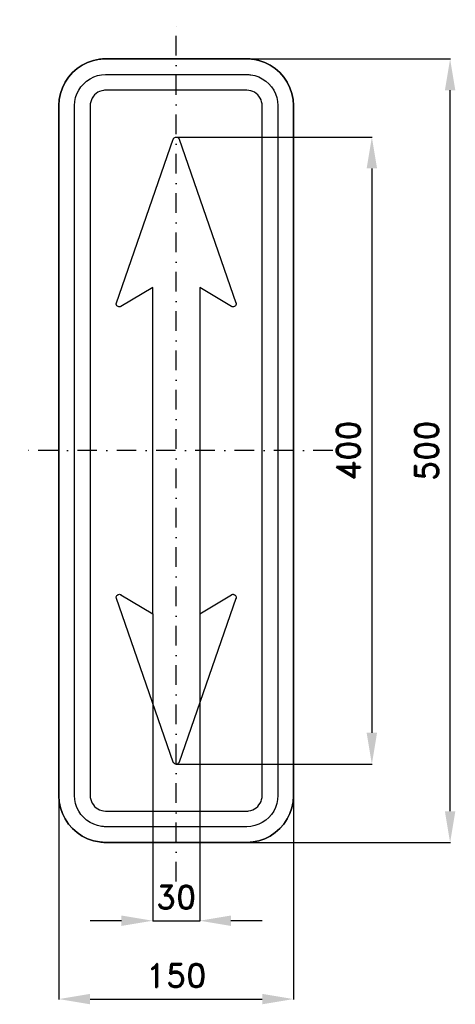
# Model space of a CAD drawing. Header units: millimetres. Extents: x -100 to 178, y -353 to 275.
import ezdxf

# ---------------------------------------------------------------- set-up
doc = ezdxf.new("R2010")
doc.units = ezdxf.units.MM
doc.header["$LTSCALE"] = 5
doc.linetypes.add('ČERCHOVANÁX2', pattern=[2, 1, -0.5, 0, -0.5])
doc.layers.add('Kóty', color=2, linetype='Continuous')
doc.layers.add('Značka', color=7, linetype='Continuous')
doc.styles.get("Standard").update_dxf_attribs({"font": 'romand.shx', "height": 15})
doc.dimstyles.get("Standard").update_dxf_attribs({"dimtxt": 15, "dimasz": 20, "dimexe": 0.18, "dimexo": 0.0625, "dimgap": 7.5, "dimtad": 1, "dimdec": 0, "dimzin": 0, "dimdsep": 46, "dimtxsty": 'Standard', "dimcen": 0.09, "dimadec": 0, "dimazin": 0, "dimtfac": 1, "dimtdec": 0, "dimtofl": 0, "dimtmove": 0, "dimatfit": 3, "dimfxl": 1, "dimtolj": 1, "dimtzin": 0, "dimarcsym": 0})

# ---------------------------------------------------------------- blocks, each defined once
blk = doc.blocks.new('*D0')
at = {"layer": 'Defpoints', "color": 0, "transparency": 16777216}
for p in [(-75, -214.51), (75, -214.51), (75, -350)]:
    blk.add_point(p, dxfattribs=at)
at = {"layer": 'Kóty', "color": 0, "lineweight": -2, "transparency": 16777216}
for p, q in [((-75, -214.58), (-75, -350.18)), ((75, -214.58), (75, -350.18)), ((-55, -350), (55, -350))]:
    blk.add_line(p, q, dxfattribs=at)
at = {"layer": 'Kóty', "color": 0, "transparency": 16777216}
for points in [[(-55, -346.67), (-55, -353.33), (-75, -350)], [(55, -346.67), (55, -353.33), (75, -350)]]:
    blk.add_solid(points, dxfattribs=at)
at = {"layer": 'Kóty', "color": 0, "transparency": 16777216, "insert": (0, -335), "char_height": 15, "attachment_point": 5}
blk.add_mtext('\\A1;150', dxfattribs=at)
blk = doc.blocks.new('*D1')
at = {"layer": 'Defpoints', "color": 0, "transparency": 16777216}
for p in [(0, 200.06), (0, -200.06), (125, -200.06)]:
    blk.add_point(p, dxfattribs=at)
at = {"layer": 'Kóty', "color": 0, "lineweight": -2, "transparency": 16777216}
for p, q in [((0.06, 200.06), (125.18, 200.06)), ((125, 180.06), (125, -180.06)), ((0.06, -200.06), (125.18, -200.06))]:
    blk.add_line(p, q, dxfattribs=at)
at = {"layer": 'Kóty', "color": 0, "transparency": 16777216}
for points in [[(121.67, 180.06), (128.33, 180.06), (125, 200.06)], [(121.67, -180.06), (128.33, -180.06), (125, -200.06)]]:
    blk.add_solid(points, dxfattribs=at)
at = {"layer": 'Kóty', "color": 0, "transparency": 16777216, "insert": (110, 0), "char_height": 15, "attachment_point": 5, "rotation": 90}
blk.add_mtext('\\A1;400', dxfattribs=at)
blk = doc.blocks.new('*D2')
at = {"layer": 'Defpoints', "color": 0, "transparency": 16777216}
for p in [(37.5, 250), (175, 250), (37.5, -250.12)]:
    blk.add_point(p, dxfattribs=at)
at = {"layer": 'Kóty', "color": 0, "lineweight": -2, "transparency": 16777216}
for p, q in [((37.56, 250), (175.18, 250)), ((175, -230.12), (175, 230)), ((37.56, -250.12), (175.18, -250.12))]:
    blk.add_line(p, q, dxfattribs=at)
at = {"layer": 'Kóty', "color": 0, "transparency": 16777216}
for points in [[(171.67, 230), (178.33, 230), (175, 250)], [(171.67, -230.12), (178.33, -230.12), (175, -250.12)]]:
    blk.add_solid(points, dxfattribs=at)
at = {"layer": 'Kóty', "color": 0, "transparency": 16777216, "insert": (160, -0.06), "char_height": 15, "attachment_point": 5, "rotation": 90}
blk.add_mtext('\\A1;500', dxfattribs=at)

msp = doc.modelspace()

# ---------------------------------------------------------------- linework, layer by layer
at = {"layer": 'Kóty'}
for p, q in [((-15, -104.211), (-15, -300.18)), ((15, -104.211), (15, -300.18)), ((-35, -300), (-55, -300)), ((55, -300), (35, -300))]:
    msp.add_line(p, q, dxfattribs=at)
msp.add_lwpolyline([(-15, -300), (15, -300)], dxfattribs=at)
for points in [[(-35, -296.667), (-35, -303.333), (-15, -300)], [(35, -296.667), (35, -303.333), (15, -300)]]:
    msp.add_solid(points, dxfattribs=at)
at = {"layer": 'Značka', "color": 6, "linetype": 'ČERCHOVANÁX2', "ltscale": 2.5}
for points in [[(0, -275), (0, 275)], [(100, 0), (-100, 0)]]:
    msp.add_lwpolyline(points, dxfattribs=at)
at = {"layer": 'Značka', "color": 5}
for points in [[(-45, -250), (-45.1, -250), (-45.2, -249.999, -0.0321632), (-49.1, -249.728), (-52.9, -248.937), (-56.6, -247.692), (-60.1, -245.941), (-63.3, -243.785), (-66.2, -241.213), (-68.8, -238.302), (-70.9, -235.068), (-72.7, -231.595), (-73.9, -227.916), (-74.7, -224.108), (-75, -220.236), (-75, -220.118), (-75, -220), (-75, 220), (-75, 220.118), (-75, 220.236), (-74.7, 224.109), (-73.9, 227.916), (-72.7, 231.598), (-70.9, 235.068), (-68.8, 238.301), (-66.2, 241.213), (-63.3, 243.788), (-60.1, 245.941), (-56.6, 247.68), (-52.9, 248.937), (-49.1, 249.741, -0.0367427), (-45.2, 249.999), (-45.1, 250), (-45, 250), (45, 250), (45.1, 250), (45.2, 249.999, -0.0321652), (49.1, 249.728), (52.9, 248.937), (56.6, 247.692), (60.1, 245.941), (63.3, 243.785), (66.2, 241.213), (68.8, 238.302), (70.9, 235.068), (72.7, 231.595), (73.9, 227.916), (74.7, 224.108), (75, 220.236), (75, 220.118), (75, 220), (75, -220), (75, -220.118), (75, -220.236), (74.7, -224.109), (73.9, -227.916), (72.7, -231.598), (70.9, -235.068), (68.8, -238.301), (66.2, -241.213), (63.3, -243.788), (60.1, -245.941), (56.6, -247.68), (52.9, -248.937), (49.1, -249.741, -0.0367388), (45.2, -249.999), (45.1, -250), (45, -250), (-45, -250)], [(-45, -250), (45, -250), (45.1, -250), (45.2, -249.999, 0.0321632), (49.1, -249.728), (52.9, -248.937), (56.6, -247.692), (60.1, -245.941), (63.3, -243.785), (66.2, -241.213), (68.8, -238.302), (70.9, -235.068), (72.7, -231.595), (73.9, -227.916), (74.7, -224.108), (75, -220.236), (75, -220.118), (75, -220), (75, 220), (75, 220.118), (75, 220.236), (74.7, 224.109), (73.9, 227.916), (72.7, 231.598), (70.9, 235.068), (68.8, 238.301), (66.2, 241.213), (63.3, 243.788), (60.1, 245.941), (56.6, 247.68), (52.9, 248.937), (49.1, 249.741, 0.0367427), (45.2, 249.999), (45.1, 250), (45, 250), (-45, 250), (-45.1, 250), (-45.2, 249.999, 0.0321652), (-49.1, 249.728), (-52.9, 248.937), (-56.6, 247.692), (-60.1, 245.941), (-63.3, 243.785), (-66.2, 241.213), (-68.8, 238.302), (-70.9, 235.068), (-72.7, 231.595), (-73.9, 227.916), (-74.7, 224.108), (-75, 220.236), (-75, 220.118), (-75, 220), (-75, -220), (-75, -220.118), (-75, -220.236), (-74.7, -224.109), (-73.9, -227.916), (-72.7, -231.598), (-70.9, -235.068), (-68.8, -238.301), (-66.2, -241.213), (-63.3, -243.788), (-60.1, -245.941), (-56.6, -247.68), (-52.9, -248.937), (-49.1, -249.741, 0.0367388), (-45.2, -249.999), (-45.1, -250), (-45, -250)], [(-45, -240), (-45.1, -240), (-45.2, -239.999, -0.0321908), (-47.7, -239.818), (-50.3, -239.291), (-52.7, -238.461), (-55, -237.294), (-57.2, -235.857), (-59.1, -234.142), (-60.9, -232.201), (-62.3, -230.045), (-63.5, -227.73), (-64.3, -225.277), (-64.8, -222.738), (-65, -220.157), (-65, -220.079), (-65, -220), (-65, 220), (-65, 220.079), (-65, 220.157), (-64.8, 222.74), (-64.3, 225.277), (-63.5, 227.732), (-62.3, 230.045), (-60.9, 232.201), (-59.1, 234.142), (-57.2, 235.859), (-55, 237.294), (-52.7, 238.453), (-50.3, 239.291), (-47.7, 239.827), (-45.2, 239.999), (-45.1, 240), (-45, 240), (45, 240), (45.1, 240), (45.2, 239.999, -0.0321908), (47.7, 239.818), (50.3, 239.291), (52.7, 238.461), (55, 237.294), (57.2, 235.857), (59.1, 234.142), (60.9, 232.201), (62.3, 230.045), (63.5, 227.73), (64.3, 225.277), (64.8, 222.738), (65, 220.157), (65, 220.079), (65, 220), (65, -220), (65, -220.079), (65, -220.157), (64.8, -222.74), (64.3, -225.277), (63.5, -227.732), (62.3, -230.045), (60.9, -232.201), (59.1, -234.142), (57.2, -235.859), (55, -237.294), (52.7, -238.453), (50.3, -239.291), (47.7, -239.827), (45.2, -239.999), (45.1, -240), (45, -240), (-45, -240)], [(-45, -230), (45, -230), (45, -230), (45.1, -230, 0.0321082), (46.4, -229.909), (47.6, -229.646), (48.9, -229.231), (50, -228.647), (51.1, -227.928), (52.1, -227.071), (52.9, -226.101), (53.6, -225.023), (54.2, -223.865), (54.6, -222.639), (54.9, -221.369), (55, -220.079), (55, -220.039), (55, -220), (55, 220), (55, 220.039), (55, 220.079), (54.9, 221.37), (54.6, 222.639), (54.2, 223.866), (53.6, 225.023), (52.9, 226.1), (52.1, 227.071), (51.1, 227.929), (50, 228.647), (48.9, 229.227), (47.6, 229.646), (46.4, 229.914), (45.1, 230), (45, 230), (45, 230), (-45, 230), (-45, 230), (-45.1, 230, 0.032114), (-46.4, 229.909), (-47.6, 229.646), (-48.9, 229.231), (-50, 228.647), (-51.1, 227.928), (-52.1, 227.071), (-52.9, 226.101), (-53.6, 225.023), (-54.2, 223.865), (-54.6, 222.639), (-54.9, 221.369), (-55, 220.079), (-55, 220.039), (-55, 220), (-55, -220), (-55, -220.039), (-55, -220.079), (-54.9, -221.37), (-54.6, -222.639), (-54.2, -223.866), (-53.6, -225.023), (-52.9, -226.1), (-52.1, -227.071), (-51.1, -227.929), (-50, -228.647), (-48.9, -229.227), (-47.6, -229.646), (-46.4, -229.914), (-45.1, -230), (-45, -230), (-45, -230)], [(15, 22), (15, -46), (15, -74), (15, -104.149), (35.27, -91.987), (35.36, -91.94), (35.44, -91.895), (35.81, -91.76), (36.2, -91.705, -0.0649948), (36.68, -91.736), (37.15, -91.891), (37.56, -92.148), (37.9, -92.502), (38.14, -92.924), (38.27, -93.394), (38.3, -93.786), (38.24, -94.171), (38.22, -94.266), (38.19, -94.359), (1.89, -198.718), (1.85, -198.81), (1.81, -198.901), (1.62, -199.242), (1.35, -199.536), (0.95, -199.824), (0.49, -200), (0, -200.064, -0.0655824), (-0.49, -200), (-0.95, -199.824), (-1.35, -199.536), (-1.62, -199.243), (-1.81, -198.901), (-1.85, -198.81), (-1.89, -198.718), (-38.19, -94.359), (-38.22, -94.265), (-38.24, -94.171), (-38.3, -93.785), (-38.27, -93.394), (-38.14, -92.924), (-37.9, -92.502), (-37.56, -92.147), (-37.15, -91.891), (-36.68, -91.737), (-36.2, -91.705), (-35.81, -91.759), (-35.44, -91.895), (-35.36, -91.939), (-35.27, -91.987), (-15, -104.149), (-15, -74), (-15, -46), (-15, 22), (-15, 74), (-15, 104.149), (-35.27, 91.987), (-35.36, 91.94), (-35.44, 91.895), (-35.81, 91.76), (-36.2, 91.705, -0.0649948), (-36.68, 91.736), (-37.15, 91.891), (-37.56, 92.148), (-37.9, 92.502), (-38.14, 92.924), (-38.27, 93.394), (-38.3, 93.786), (-38.24, 94.171), (-38.22, 94.266), (-38.19, 94.359), (-1.89, 198.718), (-1.85, 198.81), (-1.81, 198.901), (-1.62, 199.242), (-1.35, 199.536), (-0.95, 199.824), (-0.49, 200), (0, 200.064, -0.0655519), (0.49, 200), (0.95, 199.824), (1.35, 199.536), (1.62, 199.243), (1.81, 198.901), (1.85, 198.81), (1.89, 198.718), (38.19, 94.359), (38.22, 94.265), (38.24, 94.171), (38.3, 93.785), (38.27, 93.394), (38.14, 92.924), (37.9, 92.502), (37.56, 92.147), (37.15, 91.891), (36.68, 91.737), (36.2, 91.705), (35.81, 91.759), (35.44, 91.895), (35.36, 91.939), (35.27, 91.987), (15, 104.149), (15, 74), (15, 22)]]:
    msp.add_lwpolyline(points, format="xyb", dxfattribs=at)

# ---------------------------------------------------------------- texts
at = {"layer": 'Kóty', "insert": (-0.031, -285), "char_height": 15, "attachment_point": 5}
msp.add_mtext('\\A1;30', dxfattribs=at)

# ---------------------------------------------------------------- dimensions: what is measured, and where the dimension line sits
at = {"layer": 'Kóty'}
for base, p1, p2, picture, middle in [((175, 250), (37.5, -250.121), (37.5, 250), '*D2', (160, -0.061)), ((125, -200.064), (0.002, 200.064), (-0.002, -200.064), '*D1', (110, 0))]:
    dim = msp.add_linear_dim(base=base, p1=p1, p2=p2, angle=90, dimstyle='Standard', dxfattribs=at)
    dim.commit()
    dim.dimension.update_dxf_attribs({"geometry": picture, "text_midpoint": middle})
dim = msp.add_linear_dim(base=(75, -350), p1=(-75, -214.514), p2=(75, -214.514), dimstyle='Standard', dxfattribs=at)
dim.commit()
dim.dimension.update_dxf_attribs({"geometry": '*D0', "text_midpoint": (0, -335)})

doc.saveas('drawing.dxf')
